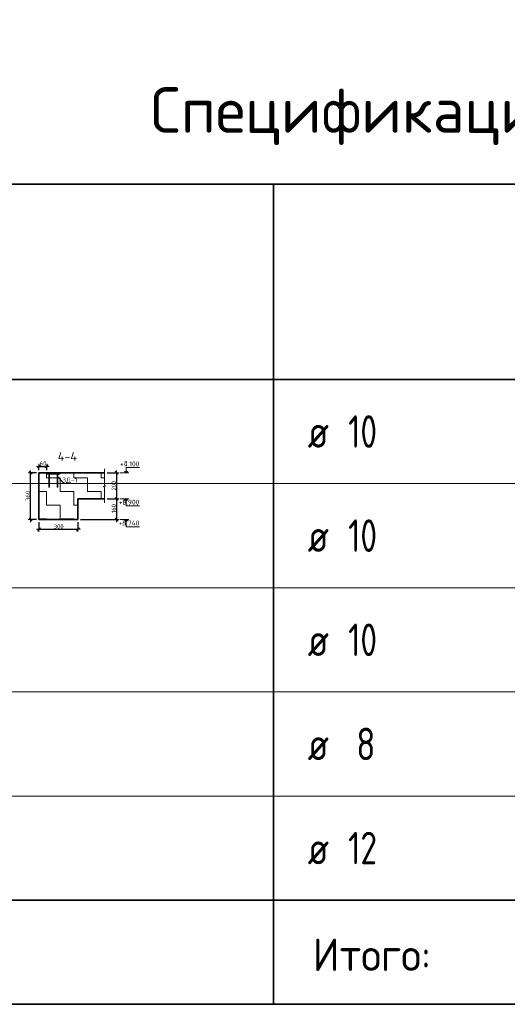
# Model space of a CAD drawing. Header units: metres. Extents: x -38 to 100, y -15 to 21.
# Tile 88 of 90: x 76.03 to 79.77, y 8.98 to 16.54. Entities that reach past the tile are written whole.
import ezdxf

# ---------------------------------------------------------------- set-up
doc = ezdxf.new("R2010")
doc.units = ezdxf.units.M
doc.header["$PDMODE"] = 65
for name, color, linetype, lineweight in [('XR$4$Перекрытие_ Сборный элемент', 7, 'Continuous', 35), ('XR$4$Размерная линия_ общее', 7, 'Continuous', 13), ('XR$4$Текст_ общее_1', 7, 'Continuous', 13), ('XR$5$Текст_ примечание', 7, 'Continuous', 13), ('XR$6$Перекрытие_ Сборный элемент', 7, 'Continuous', 35), ('XR$6$Размерная линия_ общее', 7, 'Continuous', 13), ('XR$6$Текст_ общее_1', 7, 'Continuous', 13)]:
    doc.layers.add(name, color=color, linetype=linetype, lineweight=lineweight)
doc.styles.add('ISOCPEUR', font='txt')
doc.dimstyles.new('DIMSTYLE_11', dxfattribs={"dimtxt": 0.033, "dimasz": 0.0375, "dimexe": 0, "dimexo": 0, "dimgap": 0.0165, "dimtad": 2, "dimdec": 0, "dimlfac": 1000, "dimrnd": 1, "dimzin": 12, "dimdsep": 46, "dimtxsty": 'ISOCPEUR', "dimblk1": 'ALL_ML_STRICH', "dimblk2": 'ALL_ML_STRICH', "dimsah": 1, "dimcen": 0, "dimclrd": 7, "dimclre": 256, "dimclrt": 7, "dimadec": 0, "dimazin": 0, "dimtfac": 1, "dimtdec": 0, "dimtix": 1, "dimtmove": 2, "dimatfit": 3, "dimfxl": 0, "dimtvp": 1.2, "dimtzin": 0, "dimlwd": 0, "dimlwe": -3, "dimarcsym": 0})
doc.dimstyles.new('DIMSTYLE_8', dxfattribs={"dimtxt": 0.033, "dimasz": 0.0375, "dimexe": 0, "dimexo": 0, "dimgap": 0.0165, "dimtad": 2, "dimdec": 0, "dimlfac": 1000, "dimrnd": 1, "dimzin": 12, "dimdsep": 46, "dimtxsty": 'ISOCPEUR', "dimblk1": 'ALL_ML_STRICH', "dimblk2": 'ALL_ML_STRICH', "dimsah": 1, "dimcen": 0, "dimclrd": 7, "dimclre": 256, "dimclrt": 7, "dimadec": 0, "dimazin": 0, "dimtfac": 1, "dimtdec": 0, "dimtix": 1, "dimtmove": 2, "dimatfit": 3, "dimfxl": 0, "dimtzin": 0, "dimlwd": 0, "dimlwe": -3, "dimarcsym": 0})
pattern_1 = [(0, (0.21, 0.21), (0.105, 0.105), [0.105, -0.105]), (90, (0.21, 0.21), (-0.105, 0.105), [0.105, -0.105])]

# ---------------------------------------------------------------- blocks, each defined once
blk = doc.blocks.new('ЭЛЕМЕНТ_УЗОРА_5')
at = {"color": 7, "linetype": 'Continuous', "lineweight": 13, "transparency": 33554687}
blk.add_line((76.6772, 12.8295), (76.6772, 12.8295), dxfattribs=at)
blk.add_lwpolyline([(76.6772, 13.0895), (76.6772, 12.9623), (76.6872, 12.9587), (76.6672, 12.9538), (76.6772, 12.9496), (76.6772, 12.8295)], dxfattribs=at)
blk = doc.blocks.new('СЛОЖНЫЙ_ОБЪЕКТ_9')
at = {"color": 7, "linetype": 'Continuous', "lineweight": 13, "transparency": 33554687}
blk.add_line((76.8625, 13.0595), (76.7959, 13.0595), dxfattribs=at)
blk.add_lwpolyline([(76.8425, 13.0595), (76.8425, 13.0995), (76.9449, 13.0995)], dxfattribs=at)
at = {"color": 7, "linetype": 'Continuous', "lineweight": 35, "transparency": 33554687}
blk.add_lwpolyline([(76.8304, 13.0716), (76.8425, 13.0595), (76.8546, 13.0716)], dxfattribs=at)
blk = doc.blocks.new('СЛОЖНЫЙ_ОБЪЕКТ_10')
at = {"color": 7, "linetype": 'Continuous', "lineweight": 13, "transparency": 33554687}
blk.add_line((76.8625, 12.8595), (76.7959, 12.8595), dxfattribs=at)
at = {"color": 7, "linetype": 'Continuous', "lineweight": 35, "transparency": 33554687}
blk.add_lwpolyline([(76.8304, 12.8474), (76.8425, 12.8595), (76.8546, 12.8474)], dxfattribs=at)
at = {"color": 7, "linetype": 'Continuous', "lineweight": 13, "transparency": 33554687}
blk.add_lwpolyline([(76.8425, 12.8595), (76.8425, 12.8055), (76.9449, 12.8055)], dxfattribs=at)
blk = doc.blocks.new('СЛОЖНЫЙ_ОБЪЕКТ_11')
at = {"color": 7, "linetype": 'Continuous', "lineweight": 13, "transparency": 33554687}
blk.add_line((76.8625, 12.6995), (76.7959, 12.6995), dxfattribs=at)
at = {"color": 7, "linetype": 'Continuous', "lineweight": 35, "transparency": 33554687}
blk.add_lwpolyline([(76.8304, 12.6874), (76.8425, 12.6995), (76.8546, 12.6874)], dxfattribs=at)
at = {"color": 7, "linetype": 'Continuous', "lineweight": 13, "transparency": 33554687}
blk.add_lwpolyline([(76.8425, 12.6995), (76.8425, 12.6455), (76.9449, 12.6455)], dxfattribs=at)
blk = doc.blocks.new('ALL_ML_STRICH')
at = {"color": 0, "linetype": 'ByBlock', "lineweight": -2}
for p, q in [((-1, 0), (0.5, 0)), ((-0.3, -0.3), (0.3, 0.3)), ((0, -0.5), (0, 0.5))]:
    blk.add_line(p, q, dxfattribs=at)
blk = doc.blocks.new('*D109')
at = {"layer": 'DEFPOINTS', "color": 7, "linetype": 'Continuous', "lineweight": 13, "transparency": 33554687}
for p in [(76.6772, 13.0595), (76.7696, 13.0595), (76.6772, 12.8595)]:
    blk.add_point(p, dxfattribs=at)
at = {"layer": 'XR$4$Размерная линия_ общее', "color": 253, "linetype": 'Continuous', "lineweight": -2, "true_color": 0xa0a0a0, "transparency": 33554687}
for p, q in [((76.6972, 13.0595), (76.7696, 13.0595)), ((76.6972, 12.8595), (76.7696, 12.8595))]:
    blk.add_line(p, q, dxfattribs=at)
at = {"layer": 'XR$4$Размерная линия_ общее', "color": 7, "linetype": 'Continuous', "lineweight": -2, "transparency": 33554687}
blk.add_line((76.7696, 13.0595), (76.7696, 12.8595), dxfattribs=at)
at = {"layer": 'XR$4$Размерная линия_ общее', "color": 7, "linetype": 'Continuous', "lineweight": 13, "transparency": 33554687, "xscale": 0.0375, "yscale": 0.0375, "zscale": 0.0375}
for p, rotation in [((76.7696, 13.0595), 90), ((76.7696, 12.8595), 270)]:
    blk.add_blockref('ALL_ML_STRICH', p, dxfattribs=dict(at, rotation=rotation))
at = {"layer": 'XR$4$Размерная линия_ общее', "color": 7, "linetype": 'Continuous', "lineweight": 13, "transparency": 33554687, "insert": (76.7481, 12.9611), "char_height": 0.033, "width": 0.099, "attachment_point": 5, "rotation": 90, "style": 'ISOCPEUR'}
blk.add_mtext('\\A1;{200}', dxfattribs=at)
blk = doc.blocks.new('*D110')
at = {"layer": 'DEFPOINTS', "color": 7, "linetype": 'Continuous', "lineweight": 13, "transparency": 33554687}
for p in [(76.6772, 12.8595), (76.7696, 12.8595), (76.473, 12.6995)]:
    blk.add_point(p, dxfattribs=at)
at = {"layer": 'XR$4$Размерная линия_ общее', "color": 253, "linetype": 'Continuous', "lineweight": -2, "true_color": 0xa0a0a0, "transparency": 33554687}
for p, q in [((76.6972, 12.8595), (76.7696, 12.8595)), ((76.493, 12.6995), (76.7696, 12.6995))]:
    blk.add_line(p, q, dxfattribs=at)
at = {"layer": 'XR$4$Размерная линия_ общее', "color": 7, "linetype": 'Continuous', "lineweight": -2, "transparency": 33554687}
blk.add_line((76.7696, 12.8595), (76.7696, 12.6995), dxfattribs=at)
at = {"layer": 'XR$4$Размерная линия_ общее', "color": 7, "linetype": 'Continuous', "lineweight": 13, "transparency": 33554687, "xscale": 0.0375, "yscale": 0.0375, "zscale": 0.0375}
for p, rotation in [((76.7696, 12.8595), 90), ((76.7696, 12.6995), 270)]:
    blk.add_blockref('ALL_ML_STRICH', p, dxfattribs=dict(at, rotation=rotation))
at = {"layer": 'XR$4$Размерная линия_ общее', "color": 7, "linetype": 'Continuous', "lineweight": 13, "transparency": 33554687, "insert": (76.7481, 12.7844), "char_height": 0.033, "width": 0.099, "attachment_point": 5, "rotation": 90, "style": 'ISOCPEUR'}
blk.add_mtext('\\A1;{160}', dxfattribs=at)
blk = doc.blocks.new('*D111')
at = {"layer": 'DEFPOINTS', "color": 7, "linetype": 'Continuous', "lineweight": 13, "transparency": 33554687}
for p in [(76.173, 13.0595), (76.109, 12.6995), (76.173, 12.6995)]:
    blk.add_point(p, dxfattribs=at)
at = {"layer": 'XR$4$Размерная линия_ общее', "color": 253, "linetype": 'Continuous', "lineweight": -2, "true_color": 0xa0a0a0, "transparency": 33554687}
for p, q in [((76.153, 13.0595), (76.109, 13.0595)), ((76.153, 12.6995), (76.109, 12.6995))]:
    blk.add_line(p, q, dxfattribs=at)
at = {"layer": 'XR$4$Размерная линия_ общее', "color": 7, "linetype": 'Continuous', "lineweight": -2, "transparency": 33554687}
blk.add_line((76.109, 12.6995), (76.109, 13.0595), dxfattribs=at)
at = {"layer": 'XR$4$Размерная линия_ общее', "color": 7, "linetype": 'Continuous', "lineweight": 13, "transparency": 33554687, "xscale": 0.0375, "yscale": 0.0375, "zscale": 0.0375}
for p, rotation in [((76.109, 13.0595), 90), ((76.109, 12.6995), 270)]:
    blk.add_blockref('ALL_ML_STRICH', p, dxfattribs=dict(at, rotation=rotation))
at = {"layer": 'XR$4$Размерная линия_ общее', "color": 7, "linetype": 'Continuous', "lineweight": 13, "transparency": 33554687, "insert": (76.0875, 12.8811), "char_height": 0.033, "width": 0.099, "attachment_point": 5, "rotation": 90, "style": 'ISOCPEUR'}
blk.add_mtext('\\A1;{360}', dxfattribs=at)
blk = doc.blocks.new('*D112')
at = {"layer": 'DEFPOINTS', "color": 7, "linetype": 'Continuous', "lineweight": 13, "transparency": 33554687}
for p in [(76.173, 12.6995), (76.473, 12.6995), (76.173, 12.6258)]:
    blk.add_point(p, dxfattribs=at)
at = {"layer": 'XR$4$Размерная линия_ общее', "color": 253, "linetype": 'Continuous', "lineweight": -2, "true_color": 0xa0a0a0, "transparency": 33554687}
for p, q in [((76.173, 12.6795), (76.173, 12.6258)), ((76.473, 12.6795), (76.473, 12.6258))]:
    blk.add_line(p, q, dxfattribs=at)
at = {"layer": 'XR$4$Размерная линия_ общее', "color": 7, "linetype": 'Continuous', "lineweight": -2, "transparency": 33554687}
blk.add_line((76.173, 12.6258), (76.473, 12.6258), dxfattribs=at)
at = {"layer": 'XR$4$Размерная линия_ общее', "color": 7, "linetype": 'Continuous', "lineweight": 13, "transparency": 33554687, "xscale": 0.0375, "yscale": 0.0375, "zscale": 0.0375, "rotation": 180}
blk.add_blockref('ALL_ML_STRICH', (76.173, 12.6258), dxfattribs=at)
at = {"layer": 'XR$4$Размерная линия_ общее', "color": 7, "linetype": 'Continuous', "lineweight": 13, "transparency": 33554687, "xscale": 0.0375, "yscale": 0.0375, "zscale": 0.0375}
blk.add_blockref('ALL_ML_STRICH', (76.473, 12.6258), dxfattribs=at)
at = {"layer": 'XR$4$Размерная линия_ общее', "color": 7, "linetype": 'Continuous', "lineweight": 13, "transparency": 33554687, "insert": (76.3247, 12.6473), "char_height": 0.033, "width": 0.099, "attachment_point": 5, "style": 'ISOCPEUR'}
blk.add_mtext('\\A1;{300}', dxfattribs=at)
blk = doc.blocks.new('СЛОЖНЫЙ_ОБЪЕКТ_39')
at = {"layer": 'XR$4$Перекрытие_ Сборный элемент', "color": 7, "linetype": 'Continuous', "lineweight": 13, "transparency": 33554687}
for points in [[(76.333, 13.0495), (76.233, 13.0495), (76.233, 13.0595), (76.333, 13.0595), (76.333, 13.0495)], [(76.248, 13.0495), (76.254, 13.0495), (76.254, 12.9495), (76.248, 12.9495), (76.248, 13.0495)], [(76.318, 13.0495), (76.312, 13.0495), (76.312, 12.9495), (76.318, 12.9495), (76.318, 13.0495)]]:
    blk.add_lwpolyline(points, close=True, dxfattribs=at)
blk = doc.blocks.new('*D229')
at = {"layer": 'DEFPOINTS', "color": 7, "linetype": 'Continuous', "lineweight": 13, "transparency": 33554687}
for p in [(76.173, 13.1087), (76.173, 13.0595), (76.233, 13.0595)]:
    blk.add_point(p, dxfattribs=at)
at = {"layer": 'XR$4$Размерная линия_ общее', "color": 253, "linetype": 'Continuous', "lineweight": -2, "true_color": 0xa0a0a0, "transparency": 33554687}
for p, q in [((76.173, 13.0795), (76.173, 13.1087)), ((76.233, 13.0795), (76.233, 13.1087))]:
    blk.add_line(p, q, dxfattribs=at)
at = {"layer": 'XR$4$Размерная линия_ общее', "color": 7, "linetype": 'Continuous', "lineweight": -2, "transparency": 33554687}
blk.add_line((76.173, 13.1087), (76.233, 13.1087), dxfattribs=at)
at = {"layer": 'XR$4$Размерная линия_ общее', "color": 7, "linetype": 'Continuous', "lineweight": 13, "transparency": 33554687, "xscale": 0.0375, "yscale": 0.0375, "zscale": 0.0375, "rotation": 180}
blk.add_blockref('ALL_ML_STRICH', (76.173, 13.1087), dxfattribs=at)
at = {"layer": 'XR$4$Размерная линия_ общее', "color": 7, "linetype": 'Continuous', "lineweight": 13, "transparency": 33554687, "xscale": 0.0375, "yscale": 0.0375, "zscale": 0.0375}
blk.add_blockref('ALL_ML_STRICH', (76.233, 13.1087), dxfattribs=at)
at = {"layer": 'XR$4$Размерная линия_ общее', "color": 7, "linetype": 'Continuous', "lineweight": 13, "transparency": 33554687, "insert": (76.2047, 13.1302), "char_height": 0.033, "width": 0.066, "attachment_point": 5, "style": 'ISOCPEUR'}
blk.add_mtext('\\A1;{60}', dxfattribs=at)
blk = doc.blocks.new('СЛОЖНЫЙ_ОБЪЕКТ_64')
at = {"color": 7, "linetype": 'Continuous', "lineweight": 13, "transparency": 33554687}
blk.add_line((76.8625, 13.0595), (76.7959, 13.0595), dxfattribs=at)
blk.add_lwpolyline([(76.8425, 13.0595), (76.8425, 13.0995), (76.9449, 13.0995)], dxfattribs=at)
at = {"color": 7, "linetype": 'Continuous', "lineweight": 35, "transparency": 33554687}
blk.add_lwpolyline([(76.8304, 13.0716), (76.8425, 13.0595), (76.8546, 13.0716)], dxfattribs=at)
blk = doc.blocks.new('СЛОЖНЫЙ_ОБЪЕКТ_65')
at = {"color": 7, "linetype": 'Continuous', "lineweight": 13, "transparency": 33554687}
blk.add_line((76.8625, 12.8595), (76.7959, 12.8595), dxfattribs=at)
at = {"color": 7, "linetype": 'Continuous', "lineweight": 35, "transparency": 33554687}
blk.add_lwpolyline([(76.8304, 12.8474), (76.8425, 12.8595), (76.8546, 12.8474)], dxfattribs=at)
at = {"color": 7, "linetype": 'Continuous', "lineweight": 13, "transparency": 33554687}
blk.add_lwpolyline([(76.8425, 12.8595), (76.8425, 12.8055), (76.9449, 12.8055)], dxfattribs=at)
blk = doc.blocks.new('СЛОЖНЫЙ_ОБЪЕКТ_66')
at = {"color": 7, "linetype": 'Continuous', "lineweight": 13, "transparency": 33554687}
blk.add_line((76.8625, 12.6995), (76.7959, 12.6995), dxfattribs=at)
at = {"color": 7, "linetype": 'Continuous', "lineweight": 35, "transparency": 33554687}
blk.add_lwpolyline([(76.8304, 12.6874), (76.8425, 12.6995), (76.8546, 12.6874)], dxfattribs=at)
at = {"color": 7, "linetype": 'Continuous', "lineweight": 13, "transparency": 33554687}
blk.add_lwpolyline([(76.8425, 12.6995), (76.8425, 12.6455), (76.9449, 12.6455)], dxfattribs=at)
blk = doc.blocks.new('ЭЛЕМЕНТ_УЗОРА_25')
at = {"color": 7, "linetype": 'Continuous', "lineweight": 13, "transparency": 33554687}
blk.add_line((76.6772, 12.8295), (76.6772, 12.8295), dxfattribs=at)
blk.add_lwpolyline([(76.6772, 13.0895), (76.6772, 12.9623), (76.6872, 12.9587), (76.6672, 12.9538), (76.6772, 12.9496), (76.6772, 12.8295)], dxfattribs=at)
blk = doc.blocks.new('*D433')
at = {"layer": 'DEFPOINTS', "color": 7, "linetype": 'Continuous', "lineweight": 13, "transparency": 33554687}
for p in [(76.6772, 13.0595), (76.7696, 13.0595), (76.6772, 12.8595)]:
    blk.add_point(p, dxfattribs=at)
at = {"layer": 'XR$6$Размерная линия_ общее', "color": 253, "linetype": 'Continuous', "lineweight": -2, "true_color": 0xa0a0a0, "transparency": 33554687}
for p, q in [((76.6972, 13.0595), (76.7696, 13.0595)), ((76.6972, 12.8595), (76.7696, 12.8595))]:
    blk.add_line(p, q, dxfattribs=at)
at = {"layer": 'XR$6$Размерная линия_ общее', "color": 7, "linetype": 'Continuous', "lineweight": -2, "transparency": 33554687}
blk.add_line((76.7696, 13.0595), (76.7696, 12.8595), dxfattribs=at)
at = {"layer": 'XR$6$Размерная линия_ общее', "color": 7, "linetype": 'Continuous', "lineweight": 13, "transparency": 33554687, "xscale": 0.0375, "yscale": 0.0375, "zscale": 0.0375}
for p, rotation in [((76.7696, 13.0595), 90), ((76.7696, 12.8595), 270)]:
    blk.add_blockref('ALL_ML_STRICH', p, dxfattribs=dict(at, rotation=rotation))
at = {"layer": 'XR$6$Размерная линия_ общее', "color": 7, "linetype": 'Continuous', "lineweight": 13, "transparency": 33554687, "insert": (76.7481, 12.9611), "char_height": 0.033, "width": 0.099, "attachment_point": 5, "rotation": 90, "style": 'ISOCPEUR'}
blk.add_mtext('\\A1;{200}', dxfattribs=at)
blk = doc.blocks.new('*D434')
at = {"layer": 'DEFPOINTS', "color": 7, "linetype": 'Continuous', "lineweight": 13, "transparency": 33554687}
for p in [(76.6772, 12.8595), (76.7696, 12.8595), (76.473, 12.6995)]:
    blk.add_point(p, dxfattribs=at)
at = {"layer": 'XR$6$Размерная линия_ общее', "color": 253, "linetype": 'Continuous', "lineweight": -2, "true_color": 0xa0a0a0, "transparency": 33554687}
for p, q in [((76.6972, 12.8595), (76.7696, 12.8595)), ((76.493, 12.6995), (76.7696, 12.6995))]:
    blk.add_line(p, q, dxfattribs=at)
at = {"layer": 'XR$6$Размерная линия_ общее', "color": 7, "linetype": 'Continuous', "lineweight": -2, "transparency": 33554687}
blk.add_line((76.7696, 12.8595), (76.7696, 12.6995), dxfattribs=at)
at = {"layer": 'XR$6$Размерная линия_ общее', "color": 7, "linetype": 'Continuous', "lineweight": 13, "transparency": 33554687, "xscale": 0.0375, "yscale": 0.0375, "zscale": 0.0375}
for p, rotation in [((76.7696, 12.8595), 90), ((76.7696, 12.6995), 270)]:
    blk.add_blockref('ALL_ML_STRICH', p, dxfattribs=dict(at, rotation=rotation))
at = {"layer": 'XR$6$Размерная линия_ общее', "color": 7, "linetype": 'Continuous', "lineweight": 13, "transparency": 33554687, "insert": (76.7481, 12.7844), "char_height": 0.033, "width": 0.099, "attachment_point": 5, "rotation": 90, "style": 'ISOCPEUR'}
blk.add_mtext('\\A1;{160}', dxfattribs=at)
blk = doc.blocks.new('*D435')
at = {"layer": 'DEFPOINTS', "color": 7, "linetype": 'Continuous', "lineweight": 13, "transparency": 33554687}
for p in [(76.173, 13.0595), (76.109, 12.6995), (76.173, 12.6995)]:
    blk.add_point(p, dxfattribs=at)
at = {"layer": 'XR$6$Размерная линия_ общее', "color": 253, "linetype": 'Continuous', "lineweight": -2, "true_color": 0xa0a0a0, "transparency": 33554687}
for p, q in [((76.153, 13.0595), (76.109, 13.0595)), ((76.153, 12.6995), (76.109, 12.6995))]:
    blk.add_line(p, q, dxfattribs=at)
at = {"layer": 'XR$6$Размерная линия_ общее', "color": 7, "linetype": 'Continuous', "lineweight": -2, "transparency": 33554687}
blk.add_line((76.109, 12.6995), (76.109, 13.0595), dxfattribs=at)
at = {"layer": 'XR$6$Размерная линия_ общее', "color": 7, "linetype": 'Continuous', "lineweight": 13, "transparency": 33554687, "xscale": 0.0375, "yscale": 0.0375, "zscale": 0.0375}
for p, rotation in [((76.109, 13.0595), 90), ((76.109, 12.6995), 270)]:
    blk.add_blockref('ALL_ML_STRICH', p, dxfattribs=dict(at, rotation=rotation))
at = {"layer": 'XR$6$Размерная линия_ общее', "color": 7, "linetype": 'Continuous', "lineweight": 13, "transparency": 33554687, "insert": (76.0875, 12.8811), "char_height": 0.033, "width": 0.099, "attachment_point": 5, "rotation": 90, "style": 'ISOCPEUR'}
blk.add_mtext('\\A1;{360}', dxfattribs=at)
blk = doc.blocks.new('*D436')
at = {"layer": 'DEFPOINTS', "color": 7, "linetype": 'Continuous', "lineweight": 13, "transparency": 33554687}
for p in [(76.173, 12.6995), (76.473, 12.6995), (76.173, 12.6258)]:
    blk.add_point(p, dxfattribs=at)
at = {"layer": 'XR$6$Размерная линия_ общее', "color": 253, "linetype": 'Continuous', "lineweight": -2, "true_color": 0xa0a0a0, "transparency": 33554687}
for p, q in [((76.173, 12.6795), (76.173, 12.6258)), ((76.473, 12.6795), (76.473, 12.6258))]:
    blk.add_line(p, q, dxfattribs=at)
at = {"layer": 'XR$6$Размерная линия_ общее', "color": 7, "linetype": 'Continuous', "lineweight": -2, "transparency": 33554687}
blk.add_line((76.173, 12.6258), (76.473, 12.6258), dxfattribs=at)
at = {"layer": 'XR$6$Размерная линия_ общее', "color": 7, "linetype": 'Continuous', "lineweight": 13, "transparency": 33554687, "xscale": 0.0375, "yscale": 0.0375, "zscale": 0.0375, "rotation": 180}
blk.add_blockref('ALL_ML_STRICH', (76.173, 12.6258), dxfattribs=at)
at = {"layer": 'XR$6$Размерная линия_ общее', "color": 7, "linetype": 'Continuous', "lineweight": 13, "transparency": 33554687, "xscale": 0.0375, "yscale": 0.0375, "zscale": 0.0375}
blk.add_blockref('ALL_ML_STRICH', (76.473, 12.6258), dxfattribs=at)
at = {"layer": 'XR$6$Размерная линия_ общее', "color": 7, "linetype": 'Continuous', "lineweight": 13, "transparency": 33554687, "insert": (76.3247, 12.6473), "char_height": 0.033, "width": 0.099, "attachment_point": 5, "style": 'ISOCPEUR'}
blk.add_mtext('\\A1;{300}', dxfattribs=at)
blk = doc.blocks.new('СЛОЖНЫЙ_ОБЪЕКТ_78')
at = {"layer": 'XR$6$Перекрытие_ Сборный элемент', "color": 7, "linetype": 'Continuous', "lineweight": 13, "transparency": 33554687}
for points in [[(76.333, 13.0495), (76.233, 13.0495), (76.233, 13.0595), (76.333, 13.0595), (76.333, 13.0495)], [(76.248, 13.0495), (76.254, 13.0495), (76.254, 12.9495), (76.248, 12.9495), (76.248, 13.0495)], [(76.318, 13.0495), (76.312, 13.0495), (76.312, 12.9495), (76.318, 12.9495), (76.318, 13.0495)]]:
    blk.add_lwpolyline(points, close=True, dxfattribs=at)
blk = doc.blocks.new('*D443')
at = {"layer": 'DEFPOINTS', "color": 7, "linetype": 'Continuous', "lineweight": 13, "transparency": 33554687}
for p in [(76.173, 13.1087), (76.173, 13.0595), (76.233, 13.0595)]:
    blk.add_point(p, dxfattribs=at)
at = {"layer": 'XR$6$Размерная линия_ общее', "color": 253, "linetype": 'Continuous', "lineweight": -2, "true_color": 0xa0a0a0, "transparency": 33554687}
for p, q in [((76.173, 13.0795), (76.173, 13.1087)), ((76.233, 13.0795), (76.233, 13.1087))]:
    blk.add_line(p, q, dxfattribs=at)
at = {"layer": 'XR$6$Размерная линия_ общее', "color": 7, "linetype": 'Continuous', "lineweight": -2, "transparency": 33554687}
blk.add_line((76.173, 13.1087), (76.233, 13.1087), dxfattribs=at)
at = {"layer": 'XR$6$Размерная линия_ общее', "color": 7, "linetype": 'Continuous', "lineweight": 13, "transparency": 33554687, "xscale": 0.0375, "yscale": 0.0375, "zscale": 0.0375, "rotation": 180}
blk.add_blockref('ALL_ML_STRICH', (76.173, 13.1087), dxfattribs=at)
at = {"layer": 'XR$6$Размерная линия_ общее', "color": 7, "linetype": 'Continuous', "lineweight": 13, "transparency": 33554687, "xscale": 0.0375, "yscale": 0.0375, "zscale": 0.0375}
blk.add_blockref('ALL_ML_STRICH', (76.233, 13.1087), dxfattribs=at)
at = {"layer": 'XR$6$Размерная линия_ общее', "color": 7, "linetype": 'Continuous', "lineweight": 13, "transparency": 33554687, "insert": (76.2047, 13.1302), "char_height": 0.033, "width": 0.066, "attachment_point": 5, "style": 'ISOCPEUR'}
blk.add_mtext('\\A1;{60}', dxfattribs=at)

msp = doc.modelspace()

# ---------------------------------------------------------------- hatches: boundary and pattern name
at = {"linetype": 'Continuous', "lineweight": 13, "transparency": 33554687}
h = msp.add_hatch(dxfattribs=at)
h.set_pattern_fill('____', scale=0.105, style=0, pattern_type=2)
h.set_pattern_definition(pattern_1)
h.paths.add_polyline_path([(76.173, 13.0595), (76.173, 12.6995), (76.473, 12.6995), (76.473, 12.8595), (76.6772, 12.8595), (76.6772, 13.0595)], flags=0)
h = msp.add_hatch(dxfattribs=at)
h.set_pattern_fill('____', scale=0.105, style=0, pattern_type=2)
h.set_pattern_definition(pattern_1)
h.paths.add_polyline_path([(76.173, 13.0595), (76.173, 12.6995), (76.473, 12.6995), (76.473, 12.8595), (76.6772, 12.8595), (76.6772, 13.0595)], flags=0)

# ---------------------------------------------------------------- linework, layer by layer
at = {"color": 7, "linetype": 'Continuous', "lineweight": 35, "transparency": 33554687}
for p, q in [((88.9757, 15.2764), (70.4757, 15.2764)), ((77.9757, 15.2764), (77.9757, 13.7764)), ((88.9757, 13.7764), (70.4757, 13.7764)), ((77.9757, 13.7764), (77.9757, 12.9764)), ((76.173, 13.0595), (76.173, 12.8595)), ((76.6772, 13.0595), (76.173, 13.0595)), ((76.173, 13.0595), (76.173, 12.8595)), ((76.6772, 13.0595), (76.173, 13.0595)), ((77.9757, 12.9764), (77.9757, 12.1764)), ((76.173, 12.8595), (76.173, 12.6995)), ((76.173, 12.8595), (76.173, 12.6995)), ((76.473, 12.6995), (76.473, 12.8595)), ((76.473, 12.8595), (76.6772, 12.8595)), ((76.473, 12.6995), (76.473, 12.8595)), ((76.473, 12.8595), (76.6772, 12.8595)), ((76.173, 12.6995), (76.473, 12.6995)), ((76.173, 12.6995), (76.473, 12.6995)), ((77.9757, 12.1764), (77.9757, 11.3764)), ((77.9757, 11.3764), (77.9757, 10.5764)), ((77.9757, 10.5764), (77.9757, 9.7764)), ((70.4757, 9.7764), (88.9757, 9.7764)), ((77.9757, 9.7764), (77.9757, 8.9764)), ((70.4757, 8.9764), (88.9757, 8.9764))]:
    msp.add_line(p, q, dxfattribs=at)
at = {"color": 7, "linetype": 'Continuous', "lineweight": 13, "transparency": 33554687}
for p, q in [((88.9757, 12.9764), (70.4757, 12.9764)), ((88.9757, 12.1764), (70.4757, 12.1764)), ((88.9757, 11.3764), (70.4757, 11.3764)), ((88.9757, 10.5764), (70.4757, 10.5764)), ((88.9757, 9.7764), (70.4757, 9.7764))]:
    msp.add_line(p, q, dxfattribs=at)
msp.add_lwpolyline([(76.318, 13.0273), (76.3675, 12.9778), (76.4454, 12.9778)], dxfattribs=at)
msp.add_lwpolyline([(76.318, 13.0273), (76.3675, 12.9778), (76.4454, 12.9778)], dxfattribs=at)
at = {"layer": 'XR$5$Текст_ примечание', "color": 7, "linetype": 'Continuous', "lineweight": 35, "transparency": 33554687}
for p, q in [((88.9757, 15.2764), (70.4757, 15.2764)), ((77.9757, 15.2764), (77.9757, 13.7764)), ((88.9757, 13.7764), (70.4757, 13.7764)), ((77.9757, 13.7764), (77.9757, 12.9764)), ((77.9757, 12.9764), (77.9757, 12.1764)), ((77.9757, 12.1764), (77.9757, 11.3764)), ((77.9757, 11.3764), (77.9757, 10.5764)), ((77.9757, 10.5764), (77.9757, 9.7764)), ((70.4757, 9.7764), (88.9757, 9.7764)), ((77.9757, 9.7764), (77.9757, 8.9764)), ((70.4757, 8.9764), (88.9757, 8.9764))]:
    msp.add_line(p, q, dxfattribs=at)
at = {"layer": 'XR$5$Текст_ примечание', "color": 7, "linetype": 'Continuous', "lineweight": 13, "transparency": 33554687}
for p, q in [((88.9757, 12.9764), (70.4757, 12.9764)), ((88.9757, 12.1764), (70.4757, 12.1764)), ((88.9757, 11.3764), (70.4757, 11.3764)), ((88.9757, 10.5764), (70.4757, 10.5764)), ((88.9757, 9.7764), (70.4757, 9.7764))]:
    msp.add_line(p, q, dxfattribs=at)

# ---------------------------------------------------------------- block references
at = {"color": 7, "linetype": 'Continuous', "lineweight": 13, "transparency": 33554687}
for name in ['ЭЛЕМЕНТ_УЗОРА_5', 'ЭЛЕМЕНТ_УЗОРА_25']:
    msp.add_blockref(name, (0, 0), dxfattribs=at)
at = {"color": 7, "linetype": 'Continuous', "lineweight": 35, "transparency": 33554687}
for name in ['СЛОЖНЫЙ_ОБЪЕКТ_9', 'СЛОЖНЫЙ_ОБЪЕКТ_64', 'СЛОЖНЫЙ_ОБЪЕКТ_10', 'СЛОЖНЫЙ_ОБЪЕКТ_65', 'СЛОЖНЫЙ_ОБЪЕКТ_11', 'СЛОЖНЫЙ_ОБЪЕКТ_66']:
    msp.add_blockref(name, (0, 0), dxfattribs=at)
at = {"layer": 'XR$4$Перекрытие_ Сборный элемент', "color": 7, "linetype": 'Continuous', "lineweight": 13, "transparency": 33554687}
msp.add_blockref('СЛОЖНЫЙ_ОБЪЕКТ_39', (0, 0), dxfattribs=at)
at = {"layer": 'XR$6$Перекрытие_ Сборный элемент', "color": 7, "linetype": 'Continuous', "lineweight": 13, "transparency": 33554687}
msp.add_blockref('СЛОЖНЫЙ_ОБЪЕКТ_78', (0, 0), dxfattribs=at)

# ---------------------------------------------------------------- texts
at = {"color": 7, "linetype": 'Continuous', "lineweight": 35, "transparency": 33554687, "attachment_point": 7, "style": 'ISOCPEUR'}
for s, insert, char_height, width in [('\\W0.99;Спецификация стержней', (77.0307, 15.5764), 0.35, 5.559674), ('\\W0.75;10', (78.5484, 13.2514), 0.25, 0.393567), ('\\W0.82;ø', (78.2376, 13.2514), 0.25, 0.327205), ('\\W0.82;ø', (78.2376, 12.4514), 0.25, 0.327205), ('\\W0.75;10', (78.5484, 12.4514), 0.25, 0.393567), ('\\W0.75;10', (78.5484, 11.6514), 0.25, 0.393567), ('\\W0.82;ø', (78.2376, 11.6514), 0.25, 0.327205), ('\\W0.82;ø', (78.2376, 10.8514), 0.25, 0.327205), ('\\W0.78;8', (78.6109, 10.8514), 0.25, 0.272006), ('\\W0.75;12', (78.5484, 10.0514), 0.25, 0.393567), ('\\W0.82;ø', (78.2376, 10.0514), 0.25, 0.327205), ('\\W0.95;Итого:', (78.2753, 9.2327), 0.25, 1.143461)]:
    msp.add_mtext(s, dxfattribs=dict(at, insert=insert, char_height=char_height, width=width))
at = {"color": 7, "linetype": 'Continuous', "lineweight": 50, "transparency": 33554687, "insert": (76.3915, 13.1849), "char_height": 0.0675, "width": 0.1863, "attachment_point": 5, "style": 'ISOCPEUR'}
msp.add_mtext('\\A1;{\\fISOCPEUR|i0|b0;\\H0.067500;\\W1.000000;\\C7;4-4}\\P', dxfattribs=at)
msp.add_mtext('\\A1;{\\fISOCPEUR|i0|b0;\\H0.067500;\\W1.000000;\\C7;4-4}\\P', dxfattribs=at)
at = {"color": 7, "linetype": 'Continuous', "lineweight": 13, "transparency": 33554687, "char_height": 0.0375, "attachment_point": 9, "style": 'ISOCPEUR'}
for s, insert, width in [('\\A1;{\\fISOCPEUR|i0|b0;\\H0.037500;\\W1.000000;\\C7;+4.100}\\P', (76.9449, 13.1087), 0.155671), ('\\A1;{\\fISOCPEUR|i0|b0;\\H0.037500;\\W1.000000;\\C7;+7.100}\\P', (76.9449, 13.1087), 0.151875), ('\\A1;{\\fISOCPEUR|i0|b0;\\H0.037500;\\W1.000000;\\C7;+3.900}\\P', (76.9449, 12.8147), 0.160312), ('\\A1;{\\fISOCPEUR|i0|b0;\\H0.037500;\\W1.000000;\\C7;+6.900}\\P', (76.9449, 12.8147), 0.160312), ('\\A1;{\\fISOCPEUR|i0|b0;\\H0.037500;\\W1.000000;\\C7;+3.740}\\P', (76.9449, 12.6547), 0.164085), ('\\A1;{\\fISOCPEUR|i0|b0;\\H0.037500;\\W1.000000;\\C7;+6.740}\\P', (76.9449, 12.6547), 0.164085)]:
    msp.add_mtext(s, dxfattribs=dict(at, insert=insert, width=width))
at = {"layer": 'XR$4$Текст_ общее_1', "color": 7, "linetype": 'Continuous', "lineweight": 13, "transparency": 33554687, "insert": (76.4098, 12.9995), "char_height": 0.0375, "width": 0.123317, "attachment_point": 5, "style": 'ISOCPEUR'}
msp.add_mtext('\\A1;{\\fISOCPEUR|i0|b0;\\H0.037500;\\W1.000000;\\C7;ЗД-1}\\P', dxfattribs=at)
at = {"layer": 'XR$5$Текст_ примечание', "color": 7, "linetype": 'Continuous', "lineweight": 35, "transparency": 33554687, "attachment_point": 7, "style": 'ISOCPEUR'}
for s, insert, char_height, width in [('\\W0.99;Спецификация стержней', (77.0307, 15.5764), 0.35, 5.559674), ('\\W0.75;10', (78.5484, 13.2514), 0.25, 0.393567), ('\\W0.82;ø', (78.2376, 13.2514), 0.25, 0.327205), ('\\W0.82;ø', (78.2376, 12.4514), 0.25, 0.327205), ('\\W0.75;10', (78.5484, 12.4514), 0.25, 0.393567), ('\\W0.75;10', (78.5484, 11.6514), 0.25, 0.393567), ('\\W0.82;ø', (78.2376, 11.6514), 0.25, 0.327205), ('\\W0.82;ø', (78.2376, 10.8514), 0.25, 0.327205), ('\\W0.78;8', (78.6109, 10.8514), 0.25, 0.272006), ('\\W0.75;12', (78.5484, 10.0514), 0.25, 0.393567), ('\\W0.82;ø', (78.2376, 10.0514), 0.25, 0.327205), ('\\W0.95;Итого:', (78.2753, 9.2327), 0.25, 1.143461)]:
    msp.add_mtext(s, dxfattribs=dict(at, insert=insert, char_height=char_height, width=width))
at = {"layer": 'XR$6$Текст_ общее_1', "color": 7, "linetype": 'Continuous', "lineweight": 13, "transparency": 33554687, "insert": (76.4098, 12.9995), "char_height": 0.0375, "width": 0.123317, "attachment_point": 5, "style": 'ISOCPEUR'}
msp.add_mtext('\\A1;{\\fISOCPEUR|i0|b0;\\H0.037500;\\W1.000000;\\C7;ЗД-1}\\P', dxfattribs=at)

# ---------------------------------------------------------------- dimensions: what is measured, and where the dimension line sits
at = {"layer": 'XR$4$Размерная линия_ общее', "color": 7, "linetype": 'Continuous', "lineweight": 13, "transparency": 33554687}
for base, p1, p2, dimstyle, picture, middle in [((76.233, 13.1087), (76.173, 13.0795), (76.233, 13.0795), 'DIMSTYLE_11', '*D229', (76.2047, 13.1302)), ((76.473, 12.6258), (76.173, 12.6795), (76.473, 12.6795), 'DIMSTYLE_8', '*D112', (76.3247, 12.6473))]:
    dim = msp.add_linear_dim(base=base, p1=p1, p2=p2, dimstyle=dimstyle, override={"dimpost": '<>', "dimclrd": 7, "dimclre": 253, "dimclrt": 7, "dimlwd": 0, "dimlwe": 65533}, dxfattribs=at)
    dim.commit()
    dim.dimension.update_dxf_attribs({"geometry": picture, "text_midpoint": middle, "dimtype": 160})
for base, p1, p2, angle, picture, middle in [((76.109, 13.0595), (76.153, 12.6995), (76.153, 13.0595), 90, '*D111', (76.0875, 12.8811)), ((76.7696, 12.8595), (76.6972, 13.0595), (76.6972, 12.8595), 270, '*D109', (76.7481, 12.9611)), ((76.7696, 12.6995), (76.6972, 12.8595), (76.493, 12.6995), 270, '*D110', (76.7481, 12.7844))]:
    dim = msp.add_linear_dim(base=base, p1=p1, p2=p2, angle=angle, dimstyle='DIMSTYLE_8', override={"dimpost": '<>', "dimclrd": 7, "dimclre": 253, "dimclrt": 7, "dimlwd": 0, "dimlwe": 65533}, dxfattribs=at)
    dim.commit()
    dim.dimension.update_dxf_attribs({"geometry": picture, "text_midpoint": middle, "dimtype": 160})
at = {"layer": 'XR$6$Размерная линия_ общее', "color": 7, "linetype": 'Continuous', "lineweight": 13, "transparency": 33554687}
for base, p1, p2, dimstyle, picture, middle in [((76.233, 13.1087), (76.173, 13.0795), (76.233, 13.0795), 'DIMSTYLE_11', '*D443', (76.2047, 13.1302)), ((76.473, 12.6258), (76.173, 12.6795), (76.473, 12.6795), 'DIMSTYLE_8', '*D436', (76.3247, 12.6473))]:
    dim = msp.add_linear_dim(base=base, p1=p1, p2=p2, dimstyle=dimstyle, override={"dimpost": '<>', "dimclrd": 7, "dimclre": 253, "dimclrt": 7, "dimlwd": 0, "dimlwe": 65533}, dxfattribs=at)
    dim.commit()
    dim.dimension.update_dxf_attribs({"geometry": picture, "text_midpoint": middle, "dimtype": 160})
for base, p1, p2, angle, picture, middle in [((76.109, 13.0595), (76.153, 12.6995), (76.153, 13.0595), 90, '*D435', (76.0875, 12.8811)), ((76.7696, 12.8595), (76.6972, 13.0595), (76.6972, 12.8595), 270, '*D433', (76.7481, 12.9611)), ((76.7696, 12.6995), (76.6972, 12.8595), (76.493, 12.6995), 270, '*D434', (76.7481, 12.7844))]:
    dim = msp.add_linear_dim(base=base, p1=p1, p2=p2, angle=angle, dimstyle='DIMSTYLE_8', override={"dimpost": '<>', "dimclrd": 7, "dimclre": 253, "dimclrt": 7, "dimlwd": 0, "dimlwe": 65533}, dxfattribs=at)
    dim.commit()
    dim.dimension.update_dxf_attribs({"geometry": picture, "text_midpoint": middle, "dimtype": 160})

doc.saveas('drawing.dxf')
